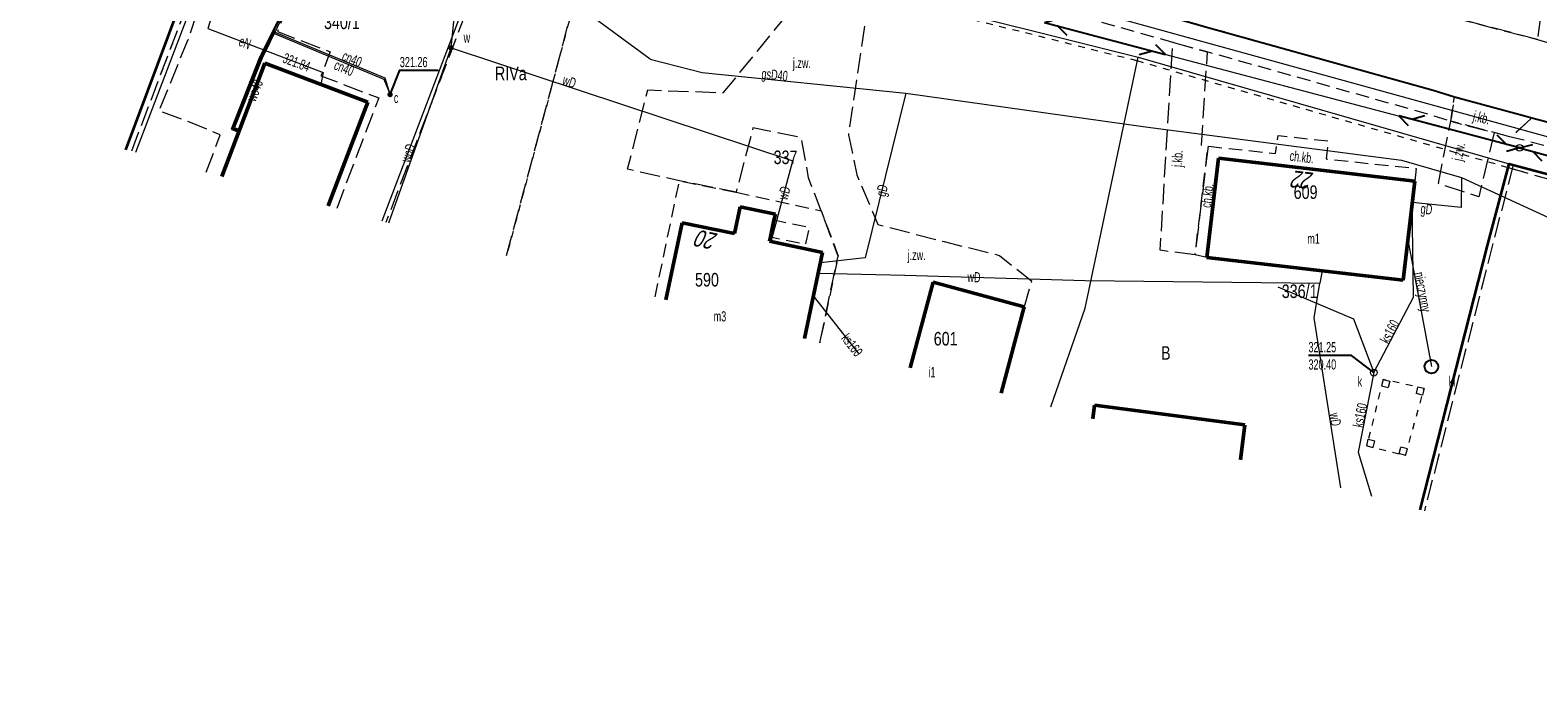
# Model space of a CAD drawing. Header units: metres. Extents: x 7428509 to 7430603, y 5527625 to 5529161.
# Tile 5 of 26: x 7428811 to 7428922, y 5529005 to 5529053. Entities that reach past the tile are written whole.
import ezdxf
from ezdxf.enums import TextEntityAlignment as Align

# ---------------------------------------------------------------- set-up
doc = ezdxf.new("R2010")
doc.units = ezdxf.units.M
for name, pattern in [('0.5_0.5', [1, 0.5, -0.5]), ('1.0_0.5', [1.5, 1, -0.5]), ('1.5_0.5', [2, 1.5, -0.5]), ('219-500', [0]), ('egkk-500', [2, 1.5, -0.5]), ('egug-500', [1, 0.5, -0.5]), ('otda_500', [1, 0.5, -0.5]), ('sutp_500', [0])]:
    doc.linetypes.add(name, pattern=pattern)
doc.layers.get('0').update_dxf_attribs({"color": 2, "lineweight": 5})
doc.styles.get("Standard").update_dxf_attribs({"font": 'Working1250', "width": 0.75})
doc.linetypes.add('902-500', pattern='A,3.75,0,[1,ksztalty.shx,S=0.5,R=0,X=0,Y=0],3.75', length=7.5)

# ---------------------------------------------------------------- blocks, each defined once
blk = doc.blocks.new('PW01')
at = {"linetype": 'Continuous', "lineweight": 13}
h = blk.add_hatch(color=0, dxfattribs=at)
edge = h.paths.add_edge_path()
edge.add_arc((0, 0), 0.045, 0, 360)
blk = doc.blocks.new('US25')
at = {"linetype": 'Continuous', "lineweight": 0}
h = blk.add_hatch(color=0, dxfattribs=at)
edge = h.paths.add_edge_path()
edge.add_arc((0, 0), 0.2, 0, 360)
blk = doc.blocks.new('US22')
at = {"color": 0, "linetype": 'Continuous', "lineweight": 13}
blk.add_circle((0, 0), 0.25, dxfattribs=at)
blk = doc.blocks.new('SUKM')
at = {"color": 0, "linetype": 'Continuous'}
blk.add_circle((0, 0), 0.5, dxfattribs=at)
blk = doc.blocks.new('US15')
at = {"color": 0, "linetype": 'Continuous', "lineweight": 13}
blk.add_circle((0, 0), 0.25, dxfattribs=at)
blk = doc.blocks.new('IB10')
at = {"color": 0, "linetype": 'Continuous', "lineweight": 13}
for p, q in [((0, 0), (0, 0.5)), ((0, 0.5), (0.5, 0.5)), ((0, 0), (0.5, 0)), ((0.5, 0), (0.5, 0.5))]:
    blk.add_line(p, q, dxfattribs=at)
blk = doc.blocks.new('SUTP')
at = {"color": 0, "linetype": 'Continuous'}
for p, q in [((0, 0), (0.866, 0.5)), ((0, 0), (9.232, 0)), ((1.866, -0.5), (1, 0)), ((7.366, -0.5), (8.232, 0)), ((9.232, 0), (8.366, 0.5))]:
    blk.add_line(p, q, dxfattribs=at)

msp = doc.modelspace()

# ---------------------------------------------------------------- linework, layer by layer
at = {"layer": '217-Granica konturu po granicy działki', "color": 3, "linetype": '1.5_0.5', "lineweight": 18}
for p, q in [((7428818.5578, 5529043.6538), (7428827.8998, 5529068.1568)), ((7428846.7602, 5529063.1232), (7428837.3242, 5529038.3782)), ((7428818.5578, 5529043.6538), (7428818.5578, 5529043.6538)), ((7428818.5578, 5529043.6538), (7428818.5578, 5529043.6538)), ((7428920.5307, 5529042.6253), (7428913.9807, 5529017.0993)), ((7428940.8778, 5529036.5014), (7428920.1578, 5529042.4114)), ((7428920.1578, 5529042.4114), (7428920.1578, 5529042.4114)), ((7428920.1578, 5529042.4114), (7428920.1578, 5529042.4114)), ((7428920.5307, 5529042.6253), (7428920.5307, 5529042.6253)), ((7428920.5307, 5529042.6253), (7428920.5307, 5529042.6253)), ((7428837.3242, 5529038.3782), (7428837.3242, 5529038.3782)), ((7428837.3242, 5529038.3782), (7428837.3242, 5529038.3782)), ((7428913.9807, 5529017.0993), (7428913.9807, 5529017.0993)), ((7428913.9807, 5529017.0993), (7428913.9807, 5529017.0993))]:
    msp.add_line(p, q, dxfattribs=at)
at = {"layer": '217-kontur klasyfikacyjny', "color": 92, "linetype": 'egkk-500', "lineweight": 18, "flags": 128}
msp.add_lwpolyline([(7428846.235, 5529035.93), (7428852.64, 5529059.98)], dxfattribs=at)
at = {"layer": '218-Granica użytku po granicy działki', "color": 3, "linetype": '0.5_0.5', "lineweight": 18}
for p, q in [((7428818.5578, 5529043.6538), (7428827.8998, 5529068.1568)), ((7428846.7602, 5529063.1232), (7428837.3242, 5529038.3782)), ((7428892.7871, 5529050.289), (7428875.0471, 5529054.729)), ((7428920.1569, 5529042.4117), (7428892.7769, 5529050.2917)), ((7428892.7769, 5529050.2917), (7428892.7769, 5529050.2917)), ((7428892.7769, 5529050.2917), (7428892.7769, 5529050.2917)), ((7428892.7871, 5529050.289), (7428892.7871, 5529050.289)), ((7428892.7871, 5529050.289), (7428892.7871, 5529050.289)), ((7428818.5578, 5529043.6538), (7428818.5578, 5529043.6538)), ((7428818.5578, 5529043.6538), (7428818.5578, 5529043.6538)), ((7428920.5307, 5529042.6253), (7428913.9807, 5529017.0993)), ((7428920.1569, 5529042.4117), (7428920.1569, 5529042.4117)), ((7428920.1569, 5529042.4117), (7428920.1569, 5529042.4117)), ((7428940.8778, 5529036.5014), (7428920.1578, 5529042.4114)), ((7428920.1578, 5529042.4114), (7428920.1578, 5529042.4114)), ((7428920.1578, 5529042.4114), (7428920.1578, 5529042.4114)), ((7428920.5307, 5529042.6253), (7428920.5307, 5529042.6253)), ((7428920.5307, 5529042.6253), (7428920.5307, 5529042.6253)), ((7428837.3242, 5529038.3782), (7428837.3242, 5529038.3782)), ((7428837.3242, 5529038.3782), (7428837.3242, 5529038.3782)), ((7428913.9807, 5529017.0993), (7428913.9807, 5529017.0993)), ((7428913.9807, 5529017.0993), (7428913.9807, 5529017.0993))]:
    msp.add_line(p, q, dxfattribs=at)
at = {"layer": '218-kontur użytku gruntowego', "color": 3, "linetype": 'egug-500', "lineweight": 18, "flags": 128}
msp.add_lwpolyline([(7428852.64, 5529059.98), (7428846.235, 5529035.93)], dxfattribs=at)
at = {"layer": '219-działka ewidencyjna', "color": 7, "linetype": '219-500', "lineweight": 18, "flags": 128}
for points in [[(7428828.18, 5529068.05), (7428818.84, 5529043.547)], [(7428837.046, 5529038.485), (7428846.48, 5529063.23)], [(7428875.12, 5529055.02), (7428892.86, 5529050.58)], [(7428888.95, 5529032.06), (7428892.86, 5529050.58)], [(7428892.86, 5529050.58), (7428920.24, 5529042.7)], [(7428913.69, 5529017.174), (7428920.24, 5529042.7)], [(7428940.96, 5529036.79), (7428920.24, 5529042.7)], [(7428886.393, 5529024.764), (7428888.95, 5529032.06)]]:
    msp.add_lwpolyline(points, dxfattribs=at)
at = {"layer": '312-budynek ewidencyjny', "color": 7, "linetype": 'CONTINUOUS', "lineweight": 50, "flags": 128}
for points in [[(7428827.1, 5529046.76), (7428828.39, 5529050.13)], [(7428828.39, 5529050.13), (7428835.98, 5529047.24)], [(7428825.201, 5529041.778), (7428827.1, 5529046.76)], [(7428835.98, 5529047.24), (7428834.69, 5529043.86)], [(7428834.69, 5529043.86), (7428833.063, 5529039.592)], [(7428897.92, 5529035.8), (7428898.77, 5529043.11)], [(7428898.77, 5529043.11), (7428913.27, 5529041.43)], [(7428913.27, 5529041.43), (7428912.42, 5529034.12)], [(7428863.05, 5529037.55), (7428863.47, 5529039.53)], [(7428863.47, 5529039.53), (7428866.07, 5529038.98)], [(7428865.97, 5529038.54), (7428865.72, 5529037.32)], [(7428866.07, 5529038.98), (7428865.97, 5529038.54)], [(7428857.984, 5529032.663), (7428859.18, 5529038.36)], [(7428859.18, 5529038.36), (7428863.05, 5529037.55)], [(7428865.72, 5529037.32), (7428865.65, 5529037)], [(7428865.65, 5529037), (7428869.56, 5529036.17)], [(7428869.56, 5529036.17), (7428868.225, 5529029.815)], [(7428912.42, 5529034.12), (7428897.92, 5529035.8)], [(7428876.018, 5529027.649), (7428877.71, 5529033.96)], [(7428877.71, 5529033.96), (7428884.43, 5529032.15)], [(7428884.43, 5529032.15), (7428882.728, 5529025.783)], [(7428889.508, 5529023.898), (7428889.64, 5529024.9)], [(7428889.64, 5529024.9), (7428900.73, 5529023.44)], [(7428900.73, 5529023.44), (7428900.397, 5529020.87)]]:
    msp.add_lwpolyline(points, dxfattribs=at)
at = {"layer": 'chodnik', "color": 7, "linetype": '1.0_0.5', "lineweight": 18, "flags": 128}
for points in [[(7428867.72, 5529061.37), (7428875.47, 5529059.17), (7428898.27, 5529052.69), (7428914.63, 5529048.13), (7428916.2, 5529047.65), (7428915.93, 5529045.84), (7428914.28, 5529046.36), (7428897.95, 5529050.95), (7428895.41, 5529051.66), (7428874.4, 5529057.56), (7428867.85, 5529059.47)], [(7428921.9, 5529046.09), (7428936.66, 5529042.21), (7428942.32, 5529040.67), (7428942.52, 5529038.73), (7428936.14, 5529040.45), (7428921.11, 5529044.5), (7428920.39, 5529044.67)], [(7428897.92, 5529035.8), (7428897.05, 5529035.98), (7428898.01, 5529044), (7428903, 5529043.46), (7428903.18, 5529044.78), (7428906.88, 5529044.39), (7428906.73, 5529043.06), (7428913.37, 5529042.36), (7428913.27, 5529041.43), (7428898.77, 5529043.11)]]:
    msp.add_lwpolyline(points, close=True, dxfattribs=at)
for points in [[(7428857.191, 5529032.883), (7428858.99, 5529041.45), (7428863.17, 5529040.61)], [(7428863.17, 5529040.61), (7428869.46, 5529039.24), (7428870.7, 5529035.9), (7428869.353, 5529029.502)], [(7428863.47, 5529039.53), (7428863.05, 5529037.55), (7428859.18, 5529038.36), (7428857.984, 5529032.663)], [(7428868.225, 5529029.815), (7428869.56, 5529036.17), (7428865.65, 5529037), (7428865.72, 5529037.32), (7428868.32, 5529036.77), (7428868.58, 5529038), (7428865.97, 5529038.54), (7428866.07, 5529038.98), (7428863.47, 5529039.53)]]:
    msp.add_lwpolyline(points, dxfattribs=at)
at = {"layer": 'jezdnia', "color": 7, "linetype": '1.5_0.5', "lineweight": 18, "flags": 128}
for points in [[(7429015.63, 5529029.45), (7429001, 5529026.47), (7428985.13, 5529029.83), (7428979.26, 5529031.13), (7428975.85, 5529032.01), (7428968.13, 5529033.91), (7428954.64, 5529037.37), (7428950.03, 5529038.62), (7428944.36, 5529040.12), (7428942.32, 5529040.67), (7428936.66, 5529042.21), (7428921.9, 5529046.09), (7428921.02, 5529046.33), (7428916.2, 5529047.65), (7428914.63, 5529048.13), (7428898.27, 5529052.69), (7428875.47, 5529059.17), (7428867.72, 5529061.37), (7428860.33, 5529063.43), (7428851.8, 5529065.86), (7428847.4, 5529067.1), (7428837.78, 5529069.77), (7428832.02, 5529071.41), (7428821.73, 5529074.23), (7428797.22, 5529080.42), (7428791.19, 5529081.86), (7428777.6, 5529085.09), (7428771.06, 5529086.54), (7428759, 5529089.42), (7428746.8, 5529092.23), (7428720.32, 5529098.44), (7428713.95, 5529099.92), (7428693.42, 5529104.68), (7428675.82, 5529108.68), (7428669.97, 5529110), (7428668.39, 5529110.33), (7428661.26, 5529111.82), (7428648.49, 5529114.43), (7428641.28, 5529115.77), (7428638.83, 5529116.19), (7428631.82, 5529117.34), (7428631.02, 5529117.52), (7428622.56, 5529118.69), (7428610.18, 5529120.34), (7428602.82, 5529121.31), (7428595.06, 5529122.29), (7428593.52, 5529122.49), (7428594.44, 5529128.03), (7428600.44, 5529127.28), (7428602.74, 5529126.94), (7428604.35, 5529126.69), (7428609.72, 5529125.92), (7428623.38, 5529124.18), (7428632.81, 5529122.78), (7428642.31, 5529121.18), (7428649.09, 5529119.81), (7428662.01, 5529117.4), (7428671.4, 5529115.31), (7428673.03, 5529114.97), (7428675.99, 5529114.33), (7428681.79, 5529113), (7428687.81, 5529111.65), (7428692.28, 5529110.63), (7428708.59, 5529106.6), (7428710.92, 5529106.22), (7428733.77, 5529100.81), (7428747.51, 5529097.6), (7428759.76, 5529094.89), (7428772.57, 5529091.85), (7428779.38, 5529090.33), (7428784.59, 5529089.2), (7428790.41, 5529087.8), (7428797.7, 5529086), (7428815.49, 5529081.58), (7428820.49, 5529080.14), (7428821.43, 5529079.81), (7428821.75, 5529079.94), (7428835.09, 5529076.32), (7428840.65, 5529074.81), (7428848.45, 5529072.58), (7428849.67, 5529072.26), (7428854.01, 5529071.08), (7428858.27, 5529069.82), (7428861.94, 5529068.73), (7428869.5, 5529066.58), (7428881.5, 5529063.23), (7428893.64, 5529059.8), (7428899.4, 5529058.13), (7428905.64, 5529056.41), (7428913.55, 5529054.17), (7428922.32, 5529051.87), (7428925.06, 5529051.09), (7428926.35, 5529050.74), (7428936.07, 5529048.03), (7428941.47, 5529046.47), (7428945.91, 5529045.28), (7428956.38, 5529042.62), (7428964.97, 5529040.42), (7428969.89, 5529039.16), (7428977.32, 5529037.55), (7428984.24, 5529035.82), (7429002.22, 5529031.88), (7429011.21, 5529030.26)], [(7428922.32, 5529051.87), (7428913.55, 5529054.17), (7428915.79, 5529056.45), (7428919.75, 5529055.51), (7428922.13, 5529061.61), (7428923.91, 5529060.42), (7428922.75, 5529054.99)], [(7428897.05, 5529035.98), (7428894.48, 5529036.32), (7428895.41, 5529051.66), (7428897.95, 5529050.95), (7428897.5, 5529044.08), (7428898.01, 5529044)], [(7428916.2, 5529047.65), (7428921.02, 5529046.33), (7428921.9, 5529046.09), (7428920.39, 5529044.67), (7428919.14, 5529045.01), (7428915.93, 5529045.84)], [(7428915.01, 5529041.24), (7428915.93, 5529045.84), (7428919.14, 5529045.01), (7428918, 5529040.27)]]:
    msp.add_lwpolyline(points, close=True, dxfattribs=at)
for points in [[(7428869.353, 5529029.502), (7428870.7, 5529035.9), (7428869.46, 5529039.24), (7428868.52, 5529041.67), (7428868, 5529044.62), (7428864.42, 5529045.35), (7428863.17, 5529040.61), (7428858.99, 5529041.45), (7428855.16, 5529042.3), (7428856.65, 5529048.15), (7428862.24, 5529047.95), (7428868.57, 5529055.69), (7428868.79, 5529056.69), (7428867.85, 5529059.47)], [(7428867.85, 5529059.47), (7428874.4, 5529057.56), (7428873.09, 5529055.78), (7428871.46, 5529044.84), (7428872.09, 5529041.89), (7428873.64, 5529038.22), (7428878.52, 5529036.97), (7428882.61, 5529035.95), (7428884.98, 5529034.07), (7428884.43, 5529032.15), (7428877.71, 5529033.96), (7428876.018, 5529027.649)]]:
    msp.add_lwpolyline(points, dxfattribs=at)
at = {"layer": 'krawężnik', "color": 7, "linetype": 'CONTINUOUS', "lineweight": 25, "flags": 128}
msp.add_lwpolyline([(7428832.02, 5529071.41), (7428837.78, 5529069.77), (7428847.4, 5529067.1), (7428851.8, 5529065.86), (7428860.33, 5529063.43), (7428867.72, 5529061.37), (7428875.47, 5529059.17), (7428898.27, 5529052.69), (7428914.63, 5529048.13), (7428916.2, 5529047.65), (7428921.02, 5529046.33), (7428921.9, 5529046.09), (7428936.66, 5529042.21), (7428942.32, 5529040.67), (7428944.36, 5529040.12), (7428950.03, 5529038.62), (7428954.64, 5529037.37), (7428968.13, 5529033.91), (7428975.85, 5529032.01), (7428979.26, 5529031.13), (7428985.13, 5529029.83), (7429001, 5529026.47)], dxfattribs=at)
at = {"layer": 'obszar utwardzony', "color": 7, "linetype": '1.5_0.5', "lineweight": 18, "flags": 128}
for points in [[(7428824.065, 5529042.094), (7428825.09, 5529044.83), (7428822.89, 5529045.75), (7428820.57, 5529046.6), (7428822.73, 5529051.87), (7428824.48, 5529057.06), (7428827.39, 5529058.61), (7428831.14, 5529068.02), (7428832.17, 5529069.5), (7428836.01, 5529068.44)], [(7428836.01, 5529068.44), (7428836.45, 5529068.32), (7428835.34, 5529065.61), (7428830.82, 5529057.87), (7428831.1, 5529057.03), (7428829.31, 5529052.46), (7428833.21, 5529050.97), (7428832.53, 5529049.2), (7428836.79, 5529047.56), (7428833.691, 5529039.417)], [(7428828.39, 5529050.13), (7428827.1, 5529046.76), (7428825.201, 5529041.778)], [(7428833.063, 5529039.592), (7428834.69, 5529043.86), (7428835.98, 5529047.24), (7428828.39, 5529050.13)]]:
    msp.add_lwpolyline(points, dxfattribs=at)
at = {"layer": 'ogrodzenie trwałe', "color": 7, "linetype": '902-500', "lineweight": 35, "flags": 128}
for points in [[(7428818.134, 5529043.743), (7428824.45, 5529060.67), (7428827.38, 5529068.85), (7428824.41, 5529069.66), (7428818.7, 5529071.06), (7428795.96, 5529076.14)], [(7428918.65, 5529036.68), (7428920.24, 5529042.7), (7428942.58, 5529036.76)], [(7428913.671, 5529017.18), (7428918.65, 5529036.68)]]:
    msp.add_lwpolyline(points, dxfattribs=at)
at = {"layer": 'przewód ciepłowniczy', "color": 212, "linetype": 'CONTINUOUS', "lineweight": 18, "flags": 128}
for points in [[(7428832.14, 5529058.85), (7428828, 5529050.57), (7428825.89, 5529045.26), (7428826.45, 5529045.04)], [(7428826.49, 5529045.13), (7428826.02, 5529045.31), (7428828.09, 5529050.53), (7428832.14, 5529058.85)], [(7428837.63, 5529047.81), (7428837.26, 5529049.02), (7428828.98, 5529052.47), (7428828.04, 5529050.55), (7428825.95, 5529045.28), (7428826.47, 5529045.09)], [(7428826.51, 5529045.18), (7428826.08, 5529045.34), (7428828.13, 5529050.51), (7428829.03, 5529052.34), (7428837.18, 5529048.94), (7428837.63, 5529047.81)]]:
    msp.add_lwpolyline(points, dxfattribs=at)
at = {"layer": 'przewód elektroenergetyczny podziemny', "color": 1, "linetype": 'CONTINUOUS', "lineweight": 18, "flags": 128}
msp.add_lwpolyline([(7428828.7, 5529068.26), (7428828.81, 5529068.03), (7428828.56, 5529066.69), (7428824.18, 5529052.68), (7428832.69, 5529049.44), (7428832.51, 5529048.56)], dxfattribs=at)
at = {"layer": 'przewód gazowy', "color": 52, "linetype": 'CONTINUOUS', "lineweight": 18, "flags": 128}
for points in [[(7428856.82, 5529050.41), (7428851.94, 5529054), (7428839.68, 5529059.32), (7428823.08, 5529065.52), (7428811.59, 5529068.96), (7428800.09, 5529071.47), (7428769.83, 5529077.88), (7428758.94, 5529081.35), (7428712.94, 5529089.13), (7428707.02, 5529089.65), (7428685.79, 5529095.61), (7428676.7, 5529097.87), (7428657.84, 5529101.45)], [(7428856.82, 5529050.41), (7428860.66, 5529049.44), (7428875.7, 5529047.92), (7428893.39, 5529045.44), (7428912.29, 5529042.96), (7428916.71, 5529041.68), (7428927.75, 5529036.62), (7428938.87, 5529034.22), (7428945.03, 5529032.49), (7428961.17, 5529026.39), (7428974.42, 5529022.11), (7428979.93, 5529020.32), (7428994.47, 5529017.68), (7429003.63, 5529016.19), (7429012.97, 5529015.14), (7429028.55, 5529013.23), (7429038.38, 5529012.15), (7429047.47, 5529010.87), (7429058.05, 5529009.69), (7429072.39, 5529007.84), (7429089.54, 5529005.61), (7429094.702, 5529005.008)], [(7428875.7, 5529047.92), (7428872.71, 5529035.76), (7428869.4, 5529035.4)], [(7428916.71, 5529041.68), (7428916.69, 5529039.49), (7428913.09, 5529039.85)]]:
    msp.add_lwpolyline(points, dxfattribs=at)
at = {"layer": 'przewód kanalizacyjny', "color": 34, "linetype": 'CONTINUOUS', "lineweight": 18, "flags": 128}
for points in [[(7428617.93, 5529118.39), (7428657.29, 5529111.62), (7428696.62, 5529102.95), (7428732.4, 5529094.35), (7428775.64, 5529084.5), (7428818.37, 5529074.13), (7428846.73, 5529066.34), (7428891.82, 5529053.31), (7428933.55, 5529041.82), (7428977.84, 5529030.47), (7428999.53, 5529025.82), (7429019.83, 5529022.03)], [(7428910.25, 5529027.3), (7428913.18, 5529032.86), (7428913.09, 5529039.89)], [(7428912.77, 5529037.1), (7428914.5, 5529027.74)], [(7428872.237, 5529028.7), (7428868.89, 5529032.97)], [(7428903.16, 5529033.63), (7428908.74, 5529031.26), (7428910.25, 5529027.3), (7428909.08, 5529021.44), (7428910.073, 5529018.18)]]:
    msp.add_lwpolyline(points, dxfattribs=at)
at = {"layer": 'przewód telekomunikacyjny napowietrzny', "color": 30, "linetype": 'sutp_500', "lineweight": 18, "flags": 128}
for points in [[(7428885.94, 5529053.13), (7428921.01, 5529043.88)], [(7428921.01, 5529043.88), (7428960.5, 5529033.04)]]:
    msp.add_lwpolyline(points, dxfattribs=at)
at = {"layer": 'przewód wodociągowy', "color": 5, "linetype": 'CONTINUOUS', "lineweight": 18, "flags": 128}
for points in [[(7428837.535, 5529038.349), (7428842.13, 5529051.25), (7428842.61, 5529055.82), (7428836.34, 5529059.88), (7428833.38, 5529060.8), (7428825.75, 5529063.22), (7428810.34, 5529068.07), (7428778.01, 5529075.72), (7428767.16, 5529078.06), (7428762.56, 5529074.73), (7428755.27, 5529075.72), (7428695.13, 5529092.31), (7428684.9, 5529095.94), (7428683.96, 5529096.04), (7428675.98, 5529097.91), (7428648.97, 5529101.94), (7428642.742, 5529088.828)], [(7428833.38, 5529060.8), (7428832.18, 5529058.66), (7428828.18, 5529050.49), (7428826.15, 5529045.37), (7428826.52, 5529045.23)], [(7428842.13, 5529051.25), (7428867.35, 5529042.92)], [(7428865.76, 5529036.97), (7428867.35, 5529042.92)], [(7428869.24, 5529034.63), (7428875.62, 5529034.5), (7428888.94, 5529034.09), (7428906.27, 5529033.89)], [(7428906.43, 5529034.81), (7428906.27, 5529033.89)], [(7428907.822, 5529018.806), (7428905.85, 5529031.33), (7428906.27, 5529033.89)]]:
    msp.add_lwpolyline(points, dxfattribs=at)
at = {"layer": 'rzędna-Atr2', "color": 7, "flags": 128}
for points in [[(7428837.63, 5529047.81), (7428838.35, 5529049.6), (7428841.172, 5529049.6)], [(7428910.25, 5529027.3), (7428908.59, 5529028.57), (7428905.423, 5529028.57)]]:
    msp.add_lwpolyline(points, dxfattribs=at)
at = {"layer": 'wiata', "color": 7, "linetype": 'otda_500', "lineweight": 18, "flags": 128}
msp.add_lwpolyline([(7428910.94, 5529026.8), (7428909.72, 5529021.91), (7428912.59, 5529021.19), (7428913.96, 5529026.13)], close=True, dxfattribs=at)

# ---------------------------------------------------------------- block references
at = {"layer": 'ciepłownicze urządzenie techniczne', "color": 212, "linetype": 'CONTINUOUS', "lineweight": 18}
msp.add_blockref('US25', (7428837.63, 5529047.81), dxfattribs=at)
at = {"layer": 'osadnik  szambo', "color": 34, "linetype": 'CONTINUOUS', "lineweight": 18}
msp.add_blockref('SUKM', (7428914.5, 5529027.74), dxfattribs=at)
at = {"layer": 'przewód telekomunikacyjny napowietrzny', "color": 30, "linetype": 'CONTINUOUS', "lineweight": 18}
for p, rotation in [((7428885.94, 5529053.13), 345.224), ((7428921.01, 5529043.88), 165.224), ((7428921.01, 5529043.88), 344.65)]:
    msp.add_blockref('SUTP', p, dxfattribs=dict(at, rotation=rotation))
at = {"layer": 'rzędna', "color": 1, "linetype": 'CONTINUOUS', "lineweight": 18}
msp.add_blockref('PW01', (7428832.69, 5529049.44), dxfattribs=at)
at = {"layer": 'rzędna', "color": 212, "linetype": 'CONTINUOUS', "lineweight": 18}
msp.add_blockref('PW01', (7428837.63, 5529047.81), dxfattribs=at)
at = {"layer": 'rzędna', "color": 34, "linetype": 'CONTINUOUS', "lineweight": 18, "rotation": 180}
msp.add_blockref('PW01', (7428910.25, 5529027.3), dxfattribs=at)
at = {"layer": 'słup przewodów napowietrznych', "color": 7, "linetype": 'CONTINUOUS', "lineweight": 18}
msp.add_blockref('US15', (7428921.01, 5529043.88), dxfattribs=at)
at = {"layer": 'wiata', "color": 7, "linetype": 'CONTINUOUS', "lineweight": 18}
for p, rotation in [((7428910.94, 5529026.8), 255.991), ((7428913.96, 5529026.13), 167.491), ((7428909.72, 5529021.91), 345.917), ((7428912.59, 5529021.19), 74.5)]:
    msp.add_blockref('IB10', p, dxfattribs=dict(at, rotation=rotation))
at = {"layer": 'właz do komory lub kanału - okrągły', "color": 7, "linetype": 'CONTINUOUS', "lineweight": 18, "rotation": 180}
msp.add_blockref('US22', (7428910.25, 5529027.3), dxfattribs=at)
at = {"layer": 'zasuwa lub zawór', "color": 5, "linetype": 'CONTINUOUS', "lineweight": 18}
msp.add_blockref('US25', (7428842.13, 5529051.25), dxfattribs=at)

# ---------------------------------------------------------------- texts
at = {"layer": '210-oznaczenie konturu użytku gruntowego', "color": 3, "linetype": 'CONTINUOUS', "lineweight": 18, "width": 0.79}
for s, p in [('RIVa', (7428845.37, 5529048.87)), ('B', (7428894.54, 5529028.25))]:
    msp.add_text(s, height=1, dxfattribs=at).set_placement(p)
at = {"layer": '211-numer działki ewidencyjnej', "color": 7, "linetype": 'CONTINUOUS', "lineweight": 18, "width": 0.79}
for s, p in [('340/1', (7428832.75, 5529053.64)), ('337', (7428865.94, 5529043.68)), ('336/1', (7428903.45, 5529033.8))]:
    msp.add_text(s, height=1, dxfattribs=at).set_placement(p, align=Align.TOP_LEFT)
at = {"layer": '238-Punkt adresowy budynku', "color": 7, "linetype": 'CONTINUOUS', "lineweight": 25, "oblique": 15, "width": 0.79}
for s, rotation, p in [('22', 173.388, (7428905.13, 5529042.12)), ('20', 168.175, (7428861.17, 5529037.69))]:
    msp.add_text(s, height=1.25, rotation=rotation, dxfattribs=at).set_placement(p, align=Align.CENTER)
at = {"layer": '312-oznaczenie budynku ewidencyjnego', "color": 7, "linetype": 'CONTINUOUS', "lineweight": 18, "width": 0.79}
for s, p in [('609', (7428904.33, 5529040.11)), ('590', (7428860.14, 5529033.65)), ('601', (7428877.76, 5529029.3))]:
    msp.add_text(s, height=1, dxfattribs=at).set_placement(p)
at = {"layer": '312-oznaczenie budynku ewidencyjnego-Atr117', "color": 7, "width": 0.667}
for s, p in [('m1', (7428905.8, 5529037.18)), ('m3', (7428861.98, 5529031.45)), ('i1', (7428877.63, 5529027.33))]:
    msp.add_text(s, height=0.75, dxfattribs=at).set_placement(p, align=Align.MIDDLE_CENTER)
at = {"layer": 'chodnik-Atr17', "color": 7, "width": 0.667}
for rotation, p in [(353.391, (7428904, 5529042.93)), (83.367, (7428898.22, 5529039.43))]:
    msp.add_text('ch.kb.', height=0.75, rotation=rotation, dxfattribs=at).set_placement(p)
at = {"layer": 'ciepłownicze urządzenie techniczne-Atr17', "color": 212, "width": 0.667}
msp.add_text('c', height=0.75, dxfattribs=at).set_placement((7428837.91, 5529047.19))
at = {"layer": 'jezdnia-Atr17', "color": 7, "width": 0.667}
msp.add_text('j.zw.', height=0.75, dxfattribs=at).set_placement((7428867.36, 5529050.14), align=Align.MIDDLE_LEFT)
msp.add_text('j.zw.', height=0.75, dxfattribs=at).set_placement((7428867.36, 5529050.14), align=Align.MIDDLE_LEFT)
for s, rotation, p in [('j.kb.', 345.63, (7428917.52, 5529045.9)), ('j.zw.', 78.69, (7428916.75, 5529042.87)), ('j.kb.', 86.53, (7428896.08, 5529042.45))]:
    msp.add_text(s, height=0.75, rotation=rotation, dxfattribs=at).set_placement(p)
msp.add_text('j.zw.', height=0.75, dxfattribs=at).set_placement((7428875.83, 5529035.6))
msp.add_text('j.zw.', height=0.75, dxfattribs=at).set_placement((7428875.83, 5529035.6))
at = {"layer": 'osadnik  szambo-Atr17', "color": 34, "width": 0.667}
msp.add_text('kl', height=0.75, dxfattribs=at).set_placement((7428915.77, 5529026.29))
at = {"layer": 'przewód ciepłowniczy-Atr1', "color": 212, "width": 0.667}
msp.add_text('cn40', height=0.75, rotation=337.38, dxfattribs=at).set_placement((7428834.01, 5529050.37))
msp.add_text('cn40', height=0.75, rotation=337.355, dxfattribs=at).set_placement((7428833.71, 5529050.39), align=Align.TOP_LEFT)
at = {"layer": 'przewód elektroenergetyczny podziemny-Atr1', "color": 1, "width": 0.667}
msp.add_text('eN', height=0.75, rotation=339.157, dxfattribs=at).set_placement((7428826.52, 5529051.79), align=Align.MIDDLE_LEFT)
at = {"layer": 'przewód gazowy-Atr1', "color": 40, "width": 0.667}
msp.add_text('gsD40', height=0.75, rotation=354.153, dxfattribs=at).set_placement((7428865.02, 5529048.99))
msp.add_text('gD', height=0.75, rotation=76.186, dxfattribs=at).set_placement((7428873.83, 5529040.32), align=Align.MIDDLE_LEFT)
msp.add_text('gD', height=0.75, rotation=-5.794, dxfattribs=at).set_placement((7428913.75, 5529039.78), align=Align.TOP_LEFT)
at = {"layer": 'przewód kanalizacyjny-Atr1', "color": 34, "width": 0.667}
for rotation, p in [(62.211, (7428911.34, 5529029.36)), (78.708, (7428909.43, 5529023.21))]:
    msp.add_text('ks160', height=0.75, rotation=rotation, dxfattribs=at).set_placement(p)
msp.add_text('ks160', height=0.75, rotation=308.089, dxfattribs=at).set_placement((7428871.185, 5529030.042), align=Align.MIDDLE_LEFT)
at = {"layer": 'przewód kanalizacyjny-Atr6', "color": 7, "width": 0.667}
msp.add_text('nieczynny', height=0.75, rotation=-79.502, dxfattribs=at).set_placement((7428913.22, 5529034.64))
at = {"layer": 'przewód wodociągowy-Atr1', "color": 5, "width": 0.667}
msp.add_text('wo40', height=0.75, rotation=68.372, dxfattribs=at).set_placement((7428827, 5529047.51), align=Align.TOP_LEFT)
for s, rotation, p in [('wD', -18.346, (7428850.29, 5529048.56)), ('woD', 70.323, (7428839.1, 5529042.74)), ('wD', -81.137, (7428906.96, 5529024.27)), ('wD', -81.137, (7428906.96, 5529024.27))]:
    msp.add_text(s, height=0.75, rotation=rotation, dxfattribs=at).set_placement(p)
for rotation, p in [(75.039, (7428866.59, 5529040.08)), (-1.763, (7428880.25, 5529034.36))]:
    msp.add_text('wD', height=0.75, rotation=rotation, dxfattribs=at).set_placement(p, align=Align.MIDDLE_LEFT)
at = {"layer": 'rzędna-Atr2', "color": 1, "width": 0.667}
msp.add_text('321.84', height=0.75, rotation=339.157, dxfattribs=at).set_placement((7428829.77, 5529050.55), align=Align.MIDDLE_LEFT)
at = {"layer": 'rzędna-Atr2', "color": 212, "width": 0.667}
msp.add_text('321.26', height=0.75, dxfattribs=at).set_placement((7428838.35, 5529049.607), align=Align.BOTTOM_LEFT)
at = {"layer": 'rzędna-Atr2', "color": 34, "width": 0.667}
msp.add_text('321.25', height=0.75, dxfattribs=at).set_placement((7428905.423, 5529028.577), align=Align.BOTTOM_LEFT)
at = {"layer": 'rzędna-Atr3', "color": 34, "width": 0.667}
msp.add_text('320.40', height=0.75, dxfattribs=at).set_placement((7428905.423, 5529027.302), align=Align.BOTTOM_LEFT)
at = {"layer": 'właz do komory lub kanału - okrągły-Atr17', "color": 7, "width": 0.667}
msp.add_text('k', height=0.75, dxfattribs=at).set_placement((7428909.05, 5529026.27))
at = {"layer": 'zasuwa lub zawór-Atr17', "color": 5, "width": 0.667}
msp.add_text('w', height=0.75, dxfattribs=at).set_placement((7428843.06, 5529051.64))

doc.saveas('drawing.dxf')
